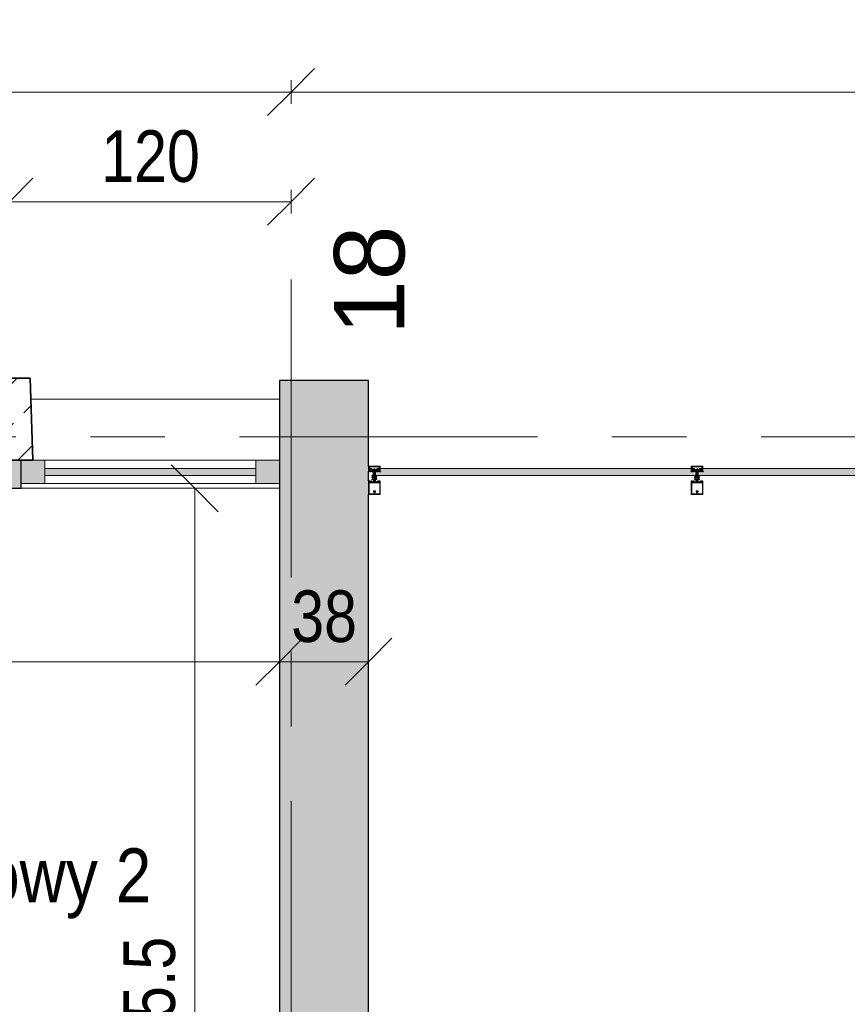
# Model space of a CAD drawing. Header units: centimetres. Extents: x -1737 to 22393, y -8842 to 3760.
# Tile 38 of 44: x 459 to 811, y 3291 to 3711. Entities that reach past the tile are written whole.
import ezdxf

# ---------------------------------------------------------------- set-up
doc = ezdxf.new("R2010")
doc.units = ezdxf.units.CM
doc.linetypes.add('Oś', pattern=[222.25, 127, -31.75, 31.75, -31.75])
for name, color, linetype, lineweight in [('A-ANNO-DIMS', 211, 'Continuous', 13), ('A-ANNO-DIMS-100', 211, 'Continuous', 13), ('A-AREA-IDEN', 2, 'Continuous', 13), ('A-DETL-GENF', 92, 'Continuous', 9), ('A-GLAZ-CURT', 52, 'Continuous', 9), ('A-GLAZ-CWMG', 51, 'Continuous', 9), ('A-WALL', 113, 'Continuous', 13), ('S-COLS', 52, 'Continuous', 9), ('S-GRID', 1, 'Continuous', 13), ('S-GRID-IDEN', 1, 'Continuous', 13)]:
    doc.layers.add(name, color=color, linetype=linetype, lineweight=lineweight)
doc.styles.add('Arial Narrow_1', font='ARIALN.TTF', dxfattribs={"height": 22})
doc.styles.add('Arial_1', font='arial.ttf', dxfattribs={"height": 30})
doc.styles.add('Arial_3', font='arial.ttf', dxfattribs={"width": 0.85, "height": 23})
doc.dimstyles.new('Diagonal_1_100__0_1_', dxfattribs={"dimscale": 30.48, "dimtxt": 22.515481, "dimasz": 0.656168, "dimexe": 0.164042, "dimexo": 0.0625, "dimgap": 0.065617, "dimtad": 1, "dimdec": 1, "dimrnd": 0.1, "dimdsep": 46, "dimtxsty": 'Arial Narrow_1', "dimblk1": 'OBLIQUE', "dimblk2": 'OBLIQUE', "dimsah": 1, "dimcen": 0.09, "dimazin": 0, "dimtfac": 1, "dimtdec": 4, "dimtix": 1, "dimtmove": 0, "dimatfit": 3, "dimfxl": 0.164042, "dimfxlon": 1, "dimtvp": 1, "dimtolj": 1, "dimtzin": 0, "dimarcsym": 2})

# ---------------------------------------------------------------- blocks, each defined once
blk = doc.blocks.new('M_Concrete-trapeze-Column - 175_200 x 350mm-V43-3_piętro I __3_90 m_ - stan istniejący')
at = {"layer": 'S-COLS'}
h = blk.add_hatch(dxfattribs=at)
h.set_pattern_fill('FP_45', color=256, style=0, pattern_type=2)
h.set_pattern_definition([(225, (454.377, 3540.826), (17.67767, -17.67767), []), (225, (436.7, 3540.826), (17.67767, -17.67767), [12.5, -6.25])])
h.paths.add_polyline_path([(-10, 17.5), (-8.75, -17.5), (8.75, -17.5), (10, 17.5)], flags=0)
at = {"layer": 'S-COLS', "lineweight": 35}
for p, q in [((-10, 17.5), (10, 17.5)), ((-8.75, -17.5), (-10, 17.5)), ((10, 17.5), (8.75, -17.5)), ((8.75, -17.5), (-8.75, -17.5))]:
    blk.add_line(p, q, dxfattribs=at)
blk = doc.blocks.new('System Panel - Glazed-2597837-3_piętro I __3_90 m_ - stan istniejący')
at = {"layer": 'A-GLAZ-CURT'}
blk.add_hatch(color=253, dxfattribs=at).paths.add_polyline_path([(67.65, -1.5), (67.65, 0), (66.25, 0), (66.25, 1.5), (-66.25, 1.5), (-66.25, 0), (-67.65, 0), (-67.65, -1.5), (66.25, -1.5)], flags=0)
for p, q in [((66.25, 1.5), (-66.25, 1.5)), ((-67.65, -1.5), (67.65, -1.5))]:
    blk.add_line(p, q, dxfattribs=at)
blk = doc.blocks.new('System Panel - Glazed-2597838-3_piętro I __3_90 m_ - stan istniejący')
at = {"layer": 'A-GLAZ-CURT'}
blk.add_hatch(color=253, dxfattribs=at).paths.add_polyline_path([(68.9, -1.5), (68.9, 0), (67.5, 0), (67.5, 1.5), (-67.5, 1.5), (-67.5, 0), (-68.9, 0), (-68.9, -1.5), (67.5, -1.5)], flags=0)
for p, q in [((67.5, 1.5), (-67.5, 1.5)), ((-68.9, -1.5), (68.9, -1.5))]:
    blk.add_line(p, q, dxfattribs=at)
blk = doc.blocks.new('Rectangular Mullion - SI_CovCap-20mm_Tran-55mm-2281819-3_piętro I __3_90 m_ - stan istniejący')
at = {"layer": 'A-DETL-GENF'}
for p, q in [((-2.5, 9.45), (-2.5, 7.8)), ((-2.5, 9.39), (-2.5, 4.79)), ((2.37, 9.6), (-2.35, 9.6)), ((-2.29, 9.39), (-2.29, 4.79)), ((-0.12, 8.61), (-0.12, 8.55)), ((-0.1, 8.88), (-0.1, 9.34)), ((0.1, 9.34), (0.1, 8.88)), ((0.12, 8.55), (0.12, 8.61)), ((2.29, 9.39), (2.29, 4.79)), ((2.5, 7.8), (2.5, 9.45)), ((2.5, 9.39), (2.5, 4.79)), ((-2.26, 4.33), (-2.14, 4.43)), ((-2.22, 4.26), (-2.26, 4.28)), ((-2.04, 4.28), (-1.72, 4.28)), ((-2.02, 4.42), (-2.01, 4.41)), ((-1.98, 4.39), (-1.78, 4.39)), ((-1.74, 4.41), (-1.74, 4.42)), ((-1.67, 4.24), (-1.67, 4.13)), ((-1.62, 4.43), (-1.5, 4.33)), ((-1.5, 4.28), (-1.54, 4.26)), ((-0.5, 4.28), (-0.5, 3.15)), ((-0.12, 8.25), (-0.12, 8.13)), ((-0.08, 4.27), (-0.05, 4.28)), ((0, -1.48), (0, 4.68)), ((0.07, 4.27), (0.05, 4.28)), ((0.12, 8.13), (0.12, 8.25)), ((0.5, 3.15), (0.5, 4.28)), ((1.62, 4.43), (1.5, 4.33)), ((1.5, 4.28), (1.54, 4.26)), ((1.67, 4.24), (1.67, 4.13)), ((2.04, 4.28), (1.72, 4.28)), ((1.74, 4.41), (1.74, 4.42)), ((1.98, 4.39), (1.78, 4.39)), ((2.02, 4.42), (2.01, 4.41)), ((2.26, 4.33), (2.14, 4.43)), ((2.22, 4.26), (2.26, 4.28)), ((-2.35, 3.92), (-2.48, 3.92)), ((-2.37, 3.8), (-2.47, 3.8)), ((-2.09, 4.03), (-2.31, 3.93)), ((-1.9, 3.92), (-2.05, 3.86)), ((-1.72, 4.08), (-1.94, 4.08)), ((-1.8, 3.81), (-1.84, 3.9)), ((-1.7, 3.9), (-1.74, 3.81)), ((-1.58, 3.81), (-1.62, 3.9)), ((-1.48, 3.9), (-1.52, 3.82)), ((-1.35, 3.81), (-1.4, 3.9)), ((-0.78, 2.94), (-1.04, 3.09)), ((-0.78, 2.21), (-1.04, 2.36)), ((-0.76, 1.47), (-1.04, 1.63)), ((-0.91, 3.3), (-0.53, 3.08)), ((-0.91, 2.57), (-0.83, 2.52)), ((-0.91, 1.85), (-0.83, 1.8)), ((-0.75, 2.57), (-0.75, 2.89)), ((-0.75, 1.84), (-0.75, 2.16)), ((-0.55, 1.47), (-0.74, 1.47)), ((-0.5, 3.04), (-0.5, 1.52)), ((-0.45, 3.1), (-0.35, 3.1)), ((-0.3, 0.5), (-0.3, 0.28)), ((-0.21, 3.93), (-0.19, 3.94)), ((-0.19, 3.89), (-0.21, 3.91)), ((-0.18, 3.96), (-0.18, 4.1)), ((0.17, 3.96), (0.17, 4.1)), ((0.21, 3.93), (0.18, 3.94)), ((0.18, 3.89), (0.21, 3.91)), ((0.3, 0.5), (0.3, 0.28)), ((0.37, 3.1), (0.45, 3.1)), ((0.5, 3.04), (0.5, 1.52)), ((0.91, 3.3), (0.52, 3.08)), ((0.55, 1.47), (0.74, 1.47)), ((0.75, 2.57), (0.75, 2.89)), ((0.75, 1.84), (0.75, 2.16)), ((0.76, 1.47), (1.04, 1.63)), ((0.77, 2.94), (1.04, 3.09)), ((0.77, 2.21), (1.04, 2.36)), ((0.91, 2.57), (0.82, 2.52)), ((0.91, 1.85), (0.82, 1.8)), ((1.35, 3.81), (1.4, 3.9)), ((1.48, 3.9), (1.52, 3.82)), ((1.58, 3.81), (1.62, 3.9)), ((1.7, 3.9), (1.74, 3.81)), ((1.72, 4.08), (1.94, 4.08)), ((1.8, 3.81), (1.84, 3.9)), ((1.9, 3.92), (2.05, 3.86)), ((2.09, 4.03), (2.31, 3.93)), ((2.35, 3.92), (2.48, 3.92)), ((2.37, 3.8), (2.47, 3.8)), ((-2.6, 0), (-2.69, 0)), ((2.35, -2.5), (-2.35, -2.5)), ((-2.34, -1.03), (-2.15, -1.46)), ((-2.32, -1.59), (-2.04, -1.59)), ((-2.18, -0.02), (-2.26, -0.17)), ((2.13, -2.19), (-2.14, -2.19)), ((-2.06, -1.25), (-2.13, -1.09)), ((-2.13, -2.34), (2.12, -2.34)), ((-2.07, -0.1), (-2.12, -0.02)), ((-2.1, -1.49), (-1.14, -1.49)), ((-1.88, -0.42), (-2.01, -0.42)), ((-2.01, -0.48), (-1.95, -0.48)), ((-1.96, -0.02), (-2, -0.1)), ((-1.98, -0.31), (-1.95, -0.36)), ((-1.98, -0.75), (-1.9, -0.85)), ((-1.34, -1.31), (-1.96, -1.31)), ((-1.85, -0.1), (-1.9, -0.02)), ((-1.84, -0.69), (-1.84, -0.57)), ((-1.83, -0.38), (-1.83, -0.36)), ((-1.74, -0.02), (-1.79, -0.1)), ((-1.79, -0.34), (-1.77, -0.35)), ((-1.79, -0.52), (-1.76, -0.52)), ((-1.67, -0.74), (-1.79, -0.74)), ((-1.74, -0.54), (-1.64, -0.7)), ((-1.72, -0.33), (-1.72, -0.32)), ((-1.72, -0.8), (-1.48, -0.8)), ((-1.63, -0.1), (-1.68, -0.02)), ((-1.67, -0.31), (-1.65, -0.32)), ((-1.6, -0.32), (-1.6, -0.3)), ((-1.52, -0.02), (-1.57, -0.1)), ((-1.56, -0.7), (-1.46, -0.54)), ((-1.55, -0.31), (-1.54, -0.32)), ((-1.41, -0.74), (-1.53, -0.74)), ((-1.49, -0.33), (-1.48, -0.32)), ((-1.41, -0.1), (-1.46, -0.02)), ((-1.44, -0.52), (-1.41, -0.52)), ((-1.43, -0.34), (-1.42, -0.36)), ((-1.38, -0.37), (-1.37, -0.37)), ((-1.36, -0.57), (-1.36, -0.69)), ((-1.3, -0.02), (-1.35, -0.1)), ((-1.3, -0.85), (-1.22, -0.75)), ((-1.25, -0.48), (-1.18, -0.48)), ((-1.2, -0.1), (-1.24, -0.02)), ((-1.07, -0.02), (-1.12, -0.1)), ((-1.09, -1.45), (-0.98, -0.84)), ((-0.95, -0.82), (-0.03, -0.82)), ((0.41, -1.04), (-0.41, -1.04)), ((-0.22, -1.18), (0.23, -1.18)), ((0.02, -0.82), (0.95, -0.82)), ((0.98, -0.84), (1.09, -1.45)), ((1.07, -0.02), (1.12, -0.1)), ((1.14, -1.49), (2.1, -1.49)), ((1.25, -0.48), (1.18, -0.48)), ((1.2, -0.1), (1.24, -0.02)), ((1.3, -0.85), (1.22, -0.75)), ((1.3, -0.02), (1.35, -0.1)), ((1.96, -1.31), (1.34, -1.31)), ((1.36, -0.57), (1.36, -0.69)), ((1.38, -0.37), (1.37, -0.37)), ((1.41, -0.1), (1.46, -0.02)), ((1.44, -0.52), (1.41, -0.52)), ((1.41, -0.74), (1.53, -0.74)), ((1.43, -0.34), (1.42, -0.36)), ((1.56, -0.7), (1.46, -0.54)), ((1.49, -0.33), (1.48, -0.32)), ((1.72, -0.8), (1.48, -0.8)), ((1.52, -0.02), (1.57, -0.1)), ((1.55, -0.31), (1.54, -0.32)), ((1.6, -0.32), (1.6, -0.3)), ((1.63, -0.1), (1.68, -0.02)), ((1.74, -0.54), (1.64, -0.7)), ((1.67, -0.31), (1.65, -0.32)), ((1.67, -0.74), (1.79, -0.74)), ((1.72, -0.33), (1.72, -0.32)), ((1.74, -0.02), (1.79, -0.1)), ((1.79, -0.52), (1.76, -0.52)), ((1.79, -0.34), (1.77, -0.35)), ((1.83, -0.38), (1.83, -0.36)), ((1.84, -0.69), (1.84, -0.57)), ((1.85, -0.1), (1.9, -0.02)), ((1.88, -0.42), (2.01, -0.42)), ((1.98, -0.75), (1.9, -0.85)), ((1.98, -0.31), (1.95, -0.36)), ((2.01, -0.48), (1.95, -0.48)), ((1.96, -0.02), (2, -0.1)), ((2.04, -1.59), (2.32, -1.59)), ((2.13, -1.09), (2.06, -1.25)), ((2.07, -0.1), (2.12, -0.02)), ((2.15, -1.46), (2.34, -1.03)), ((2.18, -0.02), (2.26, -0.17)), ((2.6, 0), (2.69, 0))]:
    blk.add_line(p, q, dxfattribs=at)
at = {"layer": 'A-DETL-GENF', "flags": 128}
for points in [[(-0.15, 9.39), (-2.29, 9.39), (-2.29, 7.8)], [(2.29, 7.8), (2.29, 9.39), (0.15, 9.39)], [(-2.5, 4.9), (-2.5, 4.1), (-2.31, 4.1), (-2.23, 4.18), (-2.23, 4.24), (-2.35, 4.24), (-2.35, 4.47), (-1.91, 4.47)], [(-2.29, 4.9), (-2.29, 4.7), (2.29, 4.7), (2.29, 4.9)], [(-1.86, 4.47), (-1.41, 4.47), (-1.41, 4.24), (-1.53, 4.24), (-1.53, 4.18), (-1.45, 4.1), (-1.09, 4.1), (-1.09, 4.22), (-1.21, 4.22), (-1.21, 4.43), (-0.65, 4.43)], [(-0.26, 0.58), (0, 0.8), (0, 1.1), (-0.2, 1.1), (-0.2, 1.3), (-0.1, 1.3), (-0.1, 1.46), (-0.2, 1.46), (-0.2, 1.66), (0, 1.66), (0, 1.83), (-0.2, 1.83), (-0.2, 2.03), (-0.1, 2.03), (-0.1, 2.2), (-0.2, 2.2), (-0.2, 2.4), (0, 2.4), (0, 4.3), (0, 2.4), (0.2, 2.4), (0.2, 2.2), (0.1, 2.2), (0.1, 2.03), (0.2, 2.03), (0.2, 1.83), (0, 1.83), (0, 1.66), (0.2, 1.66), (0.2, 1.46), (0.1, 1.46), (0.1, 1.3), (0.2, 1.3), (0.2, 1.1), (0, 1.1), (0, 0.8), (0.26, 0.58)], [(-0.25, 3.2), (-0.25, 3.29), (-0.2, 3.32), (-0.2, 3.44), (-0.25, 3.47), (-0.2, 3.5), (-0.2, 3.62), (-0.25, 3.65), (-0.2, 3.68), (-0.2, 3.8), (-0.25, 3.83), (-0.2, 3.86), (-0.2, 3.98), (-0.25, 4.01), (-0.2, 4.04), (-0.2, 4.16), (-0.25, 4.19), (-0.2, 4.22), (-0.2, 4.25), (-0.09, 4.45)], [(0.09, 4.45), (0.2, 4.25), (0.2, 4.13), (0.25, 4.1), (0.2, 4.07), (0.2, 3.95), (0.25, 3.92), (0.2, 3.89), (0.2, 3.77), (0.25, 3.74), (0.2, 3.71), (0.2, 3.59), (0.25, 3.56), (0.2, 3.53), (0.2, 3.41), (0.25, 3.38), (0.2, 3.35), (0.2, 3.23), (0.25, 3.2)], [(0.65, 4.43), (1.21, 4.43), (1.21, 4.22), (1.09, 4.22), (1.09, 4.1), (1.45, 4.1), (1.53, 4.18), (1.53, 4.24), (1.41, 4.24), (1.41, 4.47), (1.85, 4.47)], [(1.9, 4.47), (2.35, 4.47), (2.35, 4.24), (2.23, 4.24), (2.23, 4.18), (2.31, 4.1), (2.5, 4.1), (2.5, 4.9)], [(-2.5, 3.94), (-2.5, 4.08), (-2.3, 4.08), (-2.25, 4.07)], [(-1.51, 4.07), (-1.46, 4.08), (-1.26, 4.08), (-1.26, 3.89), (-1.3, 3.81)], [(-0.2, 0.11), (-0.2, 0), (-0.5, 0), (-0.5, 3.07), (-0.18, 3.07), (-0.18, 3.88)], [(0.2, 0.11), (0.2, 0), (0.5, 0), (0.5, 3.07), (0.17, 3.07), (0.17, 3.88)], [(1.51, 4.07), (1.46, 4.08), (1.26, 4.08), (1.26, 3.89), (1.3, 3.81)], [(2.5, 3.94), (2.5, 4.08), (2.3, 4.08), (2.25, 4.07)], [(-2.5, -2.35), (-2.5, -0.5), (-2.39, -0.5), (-2.27, -0.86)], [(-2.48, -0.21), (-2.48, -0.48), (-2.07, -0.48)], [(-2.34, -1), (-2.34, -1.11), (-2.37, -1.22), (-2.37, -1.54)], [(-1.99, -1.64), (-1.99, -1.99), (-2.12, -1.99), (-2.12, -1.72), (-2.37, -1.72), (-2.37, -2.35), (2.37, -2.35), (2.37, -1.72), (2.12, -1.72), (2.12, -1.99), (1.99, -1.99), (1.99, -1.64)], [(-2.06, -0.93), (-2.14, -0.64), (-1.95, -0.64), (-1.95, -0.58), (-2.03, -0.5), (-2.35, -0.5), (-2.25, -0.87)], [(-2.18, -2.14), (-2.18, -1.78), (-2.32, -1.78), (-2.32, -2.14)], [(-1.92, -0.67), (-1.92, -0.68), (-1.97, -0.71)], [(-1.2, -0.42), (-1.32, -0.42), (-1.32, -0.39), (-1.19, -0.41)], [(-1.23, -0.71), (-1.28, -0.68), (-1.28, -0.67)], [(1.24, -1.23), (1.14, -0.64), (1.25, -0.64), (1.25, -0.58), (1.17, -0.5), (-1.17, -0.5), (-1.25, -0.58), (-1.25, -0.64), (-1.14, -0.64), (-1.24, -1.23)], [(-1.12, -0.48), (-0.98, -0.48), (-0.98, -0.09), (-1.02, -0.02)], [(0.52, -0.97), (0.54, -0.82), (-0.54, -0.82), (-0.52, -0.97)], [(1.12, -0.48), (0.98, -0.48), (0.98, -0.09), (1.02, -0.02)], [(1.2, -0.42), (1.32, -0.42), (1.32, -0.39), (1.19, -0.41)], [(1.23, -0.71), (1.28, -0.68), (1.28, -0.67)], [(1.92, -0.67), (1.92, -0.68), (1.97, -0.71)], [(2.25, -0.87), (2.35, -0.5), (2.03, -0.5), (1.95, -0.58), (1.95, -0.64), (2.14, -0.64), (2.06, -0.93)], [(2.48, -0.21), (2.48, -0.48), (2.07, -0.48)], [(2.33, -2.14), (2.33, -1.78), (2.19, -1.78), (2.19, -2.14)], [(2.27, -0.86), (2.39, -0.5), (2.5, -0.5), (2.5, -2.35)], [(2.37, -1.54), (2.37, -1.22), (2.34, -1.11), (2.34, -1)]]:
    blk.add_lwpolyline(points, dxfattribs=at)
for points in [[(0.97, 0), (-0.97, 0), (-0.97, -0.04), (0.97, -0.04)], [(0.97, -0.04), (-0.97, -0.04), (-0.97, -0.49), (0.97, -0.49)]]:
    blk.add_lwpolyline(points, close=True, dxfattribs=at)
at = {"layer": 'A-DETL-GENF'}
for centre, radius, start, end in [((-2.35, 9.45), 0.15, 90.0003, 179.9997), ((0, 8.4), 0.45, 107.4982, 231.0552), ((0, 8.4), 0.21, 143.7768, 216.2232), ((-0.15, 8.55), 0.03, 229.6807, 0), ((-0.15, 9.34), 0.05, 0.0077, 89.9923), ((-0.15, 8.88), 0.05, 287.4982, 0), ((0, 8.4), 0.24, 60, 120), ((0.15, 9.34), 0.05, 89.9791, 180.0209), ((0.15, 8.88), 0.05, 180, 252.583), ((0.15, 8.55), 0.03, 180, 310.3193), ((0, 8.4), 0.45, 308.9448, 72.583), ((0, 8.4), 0.21, 323.7768, 36.2232), ((2.35, 9.45), 0.15, 0.1055, 83.878), ((-2.24, 4.3), 0.03, 128.5798, 239.9915), ((-2.23, 4.24), 0.02, 346.6587, 60.0171), ((-1.94, 4.17), 0.277, 166.6587, 194.3746), ((-2.08, 4.37), 0.08, 38.8475, 129.685), ((-2.04, 4.23), 0.0496, 92.7559, 159.6878), ((-1.94, 4.23), 0.148, 172.4164, 270.2404), ((-1.98, 4.44), 0.05, 218.8475, 270), ((-1.88, 4.46), 0.0255, 12.35, 167.65), ((-1.78, 4.44), 0.05, 270, 321.1528), ((-1.67, 4.37), 0.08, 50.315, 141.1528), ((-1.72, 4.23), 0.0499, 9.2263, 86.9893), ((-1.53, 4.24), 0.02, 119.9847, 193.341), ((-1.82, 4.17), 0.277, 345.6254, 13.341), ((-1.52, 4.3), 0.03, 300.0085, 51.4202), ((-0.65, 4.28), 0.15, 359.9706, 90.0294), ((-0.22, 8.13), 0.1, 231.0552, 0), ((0.02, 4.1), 0.2, 120, 180), ((-0.15, 8.25), 0.03, 0, 130.3193), ((0, 4.4), 0.1, 28.7984, 151.2016), ((0, 4.2), 0.1, 90, 120), ((0, 4.2), 0.1, 60, 90), ((-0.03, 4.1), 0.2, 360, 60), ((0.15, 8.25), 0.03, 49.6807, 180), ((0.22, 8.13), 0.1, 180, 308.9448), ((0.65, 4.28), 0.15, 89.9706, 180.0294), ((1.52, 4.3), 0.03, 128.5798, 239.9915), ((1.53, 4.24), 0.02, 346.659, 60.0153), ((1.82, 4.17), 0.277, 166.659, 194.3746), ((1.67, 4.37), 0.08, 38.8472, 129.685), ((1.72, 4.23), 0.0499, 93.0107, 170.7737), ((1.78, 4.44), 0.05, 218.8472, 270), ((1.88, 4.46), 0.0255, 12.35, 167.65), ((1.94, 4.23), 0.148, 269.7596, 7.5836), ((1.98, 4.44), 0.05, 270, 321.1525), ((2.08, 4.37), 0.08, 50.315, 141.1525), ((2.04, 4.23), 0.0496, 20.3122, 87.2441), ((2.23, 4.24), 0.02, 119.9829, 193.3413), ((1.94, 4.17), 0.277, 345.6254, 13.3413), ((2.24, 4.3), 0.03, 300.0085, 51.4202), ((-2.48, 3.94), 0.02, 180.0007, 269.9993), ((-2.43, 3.83), 0.059, 88.5974, 194.6036), ((-2.47, 3.82), 0.02, 194.6036, 270), ((-2.43, 4.82), 0.933, 269.587, 293.0035), ((-2.4, 4.8), 0.997, 271.4989, 290.69), ((-2.35, 4.02), 0.1, 270.0001, 294), ((-2.24, 4.1), 0.03, 255.4027, 14.3746), ((-2.07, 3.99), 0.0337, 293.0035, 114), ((-1.89, 3.87), 0.05, 30.069, 110.536), ((-1.77, 3.83), 0.03, 210.0871, 329.9129), ((-1.72, 4.13), 0.0502, 273.3323, 359.7322), ((-1.66, 3.88), 0.0402, 27.7922, 152.3701), ((-1.55, 3.83), 0.0299, 210.122, 335.064), ((-1.52, 4.1), 0.03, 165.6254, 284.5942), ((-1.44, 3.88), 0.0414, 28.176, 151.824), ((-1.33, 3.83), 0.0301, 210.1258, 329.8742), ((-0.98, 3.2), 0.125, 60, 240), ((-0.98, 2.47), 0.125, 60, 240), ((-0.98, 1.74), 0.125, 60, 240), ((-0.8, 2.57), 0.05, 240, 360), ((-0.8, 1.84), 0.05, 240, 360), ((-0.8, 2.89), 0.05, 360, 60), ((-0.8, 2.16), 0.05, 360, 60), ((-0.74, 1.52), 0.05, 240, 270), ((-0.55, 1.52), 0.05, 270, 360), ((-0.55, 3.04), 0.05, 360, 60), ((-0.45, 3.15), 0.05, 179.9899, 270.0101), ((-0.35, 3.2), 0.0999, 269.9704, 0.0296), ((-0.2, 0.5), 0.1, 130, 180), ((-0.2, 0.28), 0.1, 180, 240), ((-0.3, 0.11), 0.1, 360, 60), ((-0.21, 3.92), 0.01, 120.0303, 239.9802), ((-0.2, 3.96), 0.02, 300.0303, 360), ((-0.2, 3.88), 0.02, 360, 59.9802), ((0.19, 3.96), 0.02, 180, 239.9697), ((0.19, 3.88), 0.02, 120.0198, 180), ((0.3, 0.11), 0.1, 120, 180), ((0.2, 3.92), 0.01, 300.0198, 59.9697), ((0.37, 3.23), 0.126, 191.5693, 265.5931), ((0.2, 0.28), 0.1, 300, 360), ((0.2, 0.5), 0.1, 0, 50), ((0.45, 3.15), 0.05, 270.9313, 359.9852), ((0.55, 3.04), 0.05, 120, 180), ((0.55, 1.52), 0.05, 180, 270), ((0.74, 1.52), 0.05, 270, 300), ((0.8, 2.89), 0.05, 120, 180), ((0.8, 2.57), 0.05, 180, 300), ((0.8, 2.16), 0.05, 120, 180), ((0.8, 1.84), 0.05, 180, 300), ((0.97, 3.2), 0.125, 300, 120), ((0.97, 2.47), 0.125, 300, 120), ((0.97, 1.74), 0.125, 300, 120), ((1.33, 3.83), 0.0301, 210.1258, 329.8742), ((1.44, 3.88), 0.0414, 28.176, 151.824), ((1.52, 4.1), 0.03, 255.4058, 14.3746), ((1.55, 3.83), 0.0299, 204.936, 329.878), ((1.66, 3.88), 0.0402, 27.6299, 152.2078), ((1.72, 4.13), 0.0502, 180.2678, 266.6677), ((1.77, 3.83), 0.03, 210.0871, 329.9129), ((1.89, 3.87), 0.05, 69.464, 149.931), ((2.07, 3.99), 0.0337, 66, 246.9965), ((2.4, 4.8), 0.997, 249.31, 268.5011), ((2.43, 4.82), 0.933, 246.9965, 270.413), ((2.24, 4.1), 0.03, 165.6254, 284.5973), ((2.35, 4.02), 0.1, 246, 269.9999), ((2.43, 3.83), 0.059, 345.3964, 91.4026), ((2.47, 3.82), 0.02, 270, 345.3964), ((2.48, 3.94), 0.02, 270.0007, 359.9993), ((-2.69, -0.03), 0.03, 89.9022, 261.6433), ((-2.73, -0.34), 0.286, 27.5921, 81.6433), ((-2.6, -0.2), 0.2, 80.4545, 89.9022), ((-2.61, -0.29), 0.291, 25.3637, 80.4545), ((-2.35, -2.35), 0.15, 179.9938, 270.0062), ((-2.32, -1.54), 0.0512, 180.5709, 268.6482), ((-2.31, -0.14), 0.05, 205.3637, 330.1649), ((-2.29, -1.01), 0.06, 98.4417, 205), ((-2.27, -1), 0.07, 120.0064, 180), ((-2.13, -2.14), 0.2, 179.9718, 270.0352), ((-2.34, -0.88), 0.07, 300.0064, 18), ((-2.31, -0.89), 0.06, 278.4417, 15), ((-2.15, -0.03), 0.03, 30.7154, 150.1649), ((-2.14, -2.14), 0.0499, 179.8796, 270.0225), ((-2.1, -1.44), 0.05, 205, 270), ((-2.08, -1.06), 0.06, 108.8192, 205), ((-2.12, -0.95), 0.06, 288.8192, 15), ((-2.04, -0.08), 0.0417, 215.132, 324.868), ((-2.01, -0.35), 0.065, 90, 270), ((-2.04, -0.48), 0.03, 0, 180), ((-1.96, -1.21), 0.1, 205, 270), ((-2.04, -1.64), 0.05, 0, 90.0001), ((-2.01, -0.33), 0.04, 29.9937, 90), ((-1.95, -0.73), 0.03, 120.0049, 219.9897), ((-1.93, -0.03), 0.03, 30.5887, 149.5346), ((-1.86, -0.31), 0.1, 210.0023, 269.1728), ((-1.95, -0.51), 0.03, 0.0185, 89.0948), ((-1.62, -0.59), 0.314, 165.4979, 194.5021), ((-1.84, -0.8), 0.08, 219.9967, 337.3844), ((-1.88, -0.37), 0.05, 270, 305.0779), ((-1.86, -0.37), 0.0339, 269.1783, 356.9975), ((-1.82, -0.08), 0.0415, 215.012, 324.988), ((-1.6, -0.77), 0.44, 54.1588, 125.0779), ((-1.79, -0.57), 0.05, 89.9897, 180.0103), ((-1.79, -0.69), 0.05, 179.9899, 270.0101), ((-1.8, -0.36), 0.0272, 60.011, 176.9853), ((-1.75, -0.32), 0.0316, 240.007, 341.9967), ((-1.76, -0.55), 0.03, 29.9936, 90.0121), ((-1.72, -0.85), 0.05, 90.0003, 157.3776), ((-1.71, -0.03), 0.03, 30.1448, 149.5346), ((-1.69, -0.33), 0.03, 45.0005, 162.0009), ((-1.67, -0.71), 0.03, 269.9936, 30.0024), ((-1.63, -0.3), 0.0316, 224.991, 327.0104), ((-1.6, -0.08), 0.043, 217.8436, 323.8234), ((-1.57, -0.32), 0.03, 30.0003, 146.9985), ((-1.53, -0.71), 0.03, 150.0027, 270.0013), ((-1.51, -0.31), 0.0316, 210.0026, 311.9974), ((-1.49, -0.03), 0.03, 30.3449, 149.5346), ((-1.46, -0.34), 0.03, 14.9955, 132.0028), ((-1.48, -0.85), 0.05, 22.6209, 90.0012), ((-1.44, -0.55), 0.03, 89.9893, 150.005), ((-1.36, -0.8), 0.08, 202.6228, 319.9969), ((-1.39, -0.35), 0.03, 195.0015, 296.9968), ((-1.38, -0.08), 0.0419, 215.4665, 324.6999), ((-1.41, -0.57), 0.05, 0.009, 89.991), ((-1.41, -0.69), 0.05, 270.0092, 359.9908), ((-1.35, -0.39), 0.03, 0.0112, 116.991), ((-1.32, -0.39), 0.03, 234.1588, 270), ((-1.34, -1.21), 0.1, 270, 350), ((-1.27, -0.03), 0.03, 30.3446, 149.7685), ((-1.25, -0.51), 0.03, 90, 193.1975), ((-1.58, -0.59), 0.314, 345.517, 13.1975), ((-1.24, -0.73), 0.03, 319.9887, 60.0017), ((-1.16, -0.08), 0.0416, 206.9541, 331.568), ((-1.2, -0.45), 0.033, 305.0901, 90), ((-1.19, -0.46), 0.05, 7.1737, 90.0088), ((-1.12, -0.45), 0.03, 187.1885, 269.997), ((-1.14, -1.44), 0.05, 270, 350), ((-1.05, -0.03), 0.03, 29.7965, 150.132), ((-0.95, -0.85), 0.03, 90, 170), ((-0.31, -0.92), 0.22, 193.9707, 242.728), ((0, -0.29), 0.921, 243.7078, 255.8284), ((0, -0.82), 0.0256, 12.6804, 167.3196), ((0, -0.29), 0.92, 284.1683, 296.293), ((0.31, -0.92), 0.22, 297.2746, 346.0268), ((0.95, -0.85), 0.03, 10, 90), ((1.05, -0.03), 0.03, 29.868, 150.2035), ((1.14, -1.44), 0.05, 190, 270), ((1.16, -0.08), 0.0416, 208.432, 333.0459), ((1.12, -0.45), 0.03, 270.003, 352.8115), ((1.19, -0.46), 0.05, 89.9912, 172.8263), ((1.2, -0.45), 0.033, 90, 234.9099), ((1.24, -0.73), 0.03, 119.9983, 220.0113), ((1.27, -0.03), 0.03, 30.2315, 149.6554), ((1.34, -1.21), 0.1, 190, 270), ((1.25, -0.51), 0.03, 346.8025, 90), ((1.58, -0.59), 0.314, 166.8025, 194.483), ((1.36, -0.8), 0.08, 220.0031, 337.3772), ((1.35, -0.39), 0.03, 63.009, 179.9888), ((1.32, -0.39), 0.03, 270, 305.8412), ((1.6, -0.77), 0.44, 54.9221, 125.8412), ((1.38, -0.08), 0.0419, 215.3001, 324.5335), ((1.41, -0.57), 0.05, 90.009, 179.991), ((1.41, -0.69), 0.05, 180.0092, 269.9908), ((1.39, -0.35), 0.03, 243.0032, 344.9985), ((1.46, -0.34), 0.03, 47.9972, 165.0045), ((1.44, -0.55), 0.03, 29.995, 90.0107), ((1.48, -0.85), 0.05, 89.9988, 157.3791), ((1.49, -0.03), 0.03, 30.4654, 149.6551), ((1.51, -0.31), 0.0316, 228.0026, 329.9974), ((1.53, -0.71), 0.03, 269.9987, 29.9973), ((1.57, -0.32), 0.03, 33.0015, 149.9997), ((1.6, -0.08), 0.043, 216.1766, 322.1564), ((1.63, -0.3), 0.0316, 212.9896, 315.009), ((1.67, -0.71), 0.03, 149.9976, 270.0064), ((1.69, -0.33), 0.03, 17.9991, 134.9995), ((1.71, -0.03), 0.03, 30.4654, 149.8552), ((1.75, -0.32), 0.0316, 198.0033, 299.993), ((1.72, -0.85), 0.05, 22.6224, 89.9997), ((1.76, -0.55), 0.03, 89.9879, 150.0064), ((1.84, -0.8), 0.08, 202.6156, 320.0033), ((1.82, -0.08), 0.0415, 215.012, 324.988), ((1.8, -0.36), 0.0272, 3.0147, 119.989), ((1.79, -0.57), 0.05, 359.9897, 90.0103), ((1.79, -0.69), 0.05, 269.9899, 0.0101), ((1.86, -0.37), 0.0339, 183.0025, 270.8217), ((1.88, -0.37), 0.05, 234.9221, 270), ((1.86, -0.31), 0.1, 270.8272, 329.9977), ((1.93, -0.03), 0.03, 30.4654, 149.4113), ((1.95, -0.51), 0.03, 90.9052, 179.9815), ((1.62, -0.59), 0.314, 345.4979, 14.5021), ((1.96, -1.21), 0.1, 270, 335), ((1.95, -0.73), 0.03, 320.0103, 59.9951), ((2.01, -0.33), 0.04, 90, 150.0063), ((2.04, -1.64), 0.05, 89.9981, 180.0017), ((2.04, -0.08), 0.0417, 215.132, 324.868), ((2.01, -0.35), 0.065, 270, 90), ((2.04, -0.48), 0.03, 0, 180), ((2.12, -0.95), 0.06, 165, 251.1808), ((2.08, -1.06), 0.06, 335, 71.1808), ((2.1, -1.44), 0.05, 270, 335), ((2.15, -0.03), 0.03, 29.8351, 149.2846), ((2.12, -2.14), 0.2, 270.0295, 359.9723), ((2.13, -2.14), 0.0501, 270.0875, 359.9336), ((2.31, -0.89), 0.06, 165, 261.5583), ((2.31, -0.14), 0.05, 209.8351, 334.6363), ((2.34, -0.88), 0.07, 162, 239.9983), ((2.27, -1), 0.07, 0, 59.9983), ((2.29, -1.01), 0.06, 335, 81.5583), ((2.32, -1.54), 0.0498, 269.8262, 0.1735), ((2.61, -0.29), 0.291, 99.5455, 154.6363), ((2.35, -2.35), 0.15, 270.0494, 359.9506), ((2.73, -0.34), 0.286, 98.3567, 152.4079), ((2.6, -0.2), 0.2, 90.0978, 99.5455), ((2.69, -0.03), 0.03, 278.3567, 90.0978)]:
    blk.add_arc(centre, radius, start, end, dxfattribs=at)
blk = doc.blocks.new('System Panel - Glazed-2608819-3_piętro I __3_90 m_ - stan istniejący')
at = {"layer": 'A-GLAZ-CURT'}
blk.add_hatch(color=253, dxfattribs=at).paths.add_polyline_path([(45, -1.5), (45, 1.5), (-45, 1.5), (-45, -1.5)], flags=0)
for p, q in [((45, 1.5), (-45, 1.5)), ((-45, 1.5), (-45, -1.5)), ((45, -1.5), (45, 1.5)), ((-45, -1.5), (45, -1.5))]:
    blk.add_line(p, q, dxfattribs=at)
blk = doc.blocks.new('Rectangular Mullion - 100 x 100mm-2608818-3_piętro I __3_90 m_ - stan istniejący')
at = {"layer": 'A-GLAZ-CWMG'}
for p, q in [((79.38, 3523.33), (-10.62, 3523.33)), ((79.38, 3513.33), (-10.62, 3513.33))]:
    blk.add_line(p, q, dxfattribs=at)
blk = doc.blocks.new('Rectangular Mullion - 100 x 100mm-V46-3_piętro I __3_90 m_ - stan istniejący')
at = {"layer": 'A-GLAZ-CWMG'}
blk.add_hatch(color=253, dxfattribs=at).paths.add_polyline_path([(0, 5), (0, -5), (-10, -5), (-10, 5)], flags=0)
at = {"layer": 'A-GLAZ-CWMG', "lineweight": 13}
for p, q in [((-10, 5), (0, 5)), ((-10, -5), (-10, 5)), ((0, 5), (0, -5)), ((0, -5), (-10, -5))]:
    blk.add_line(p, q, dxfattribs=at)
blk = doc.blocks.new('Rectangular Mullion - 100 x 100mm-2608821-3_piętro I __3_90 m_ - stan istniejący')
at = {"layer": 'A-GLAZ-CWMG'}
blk.add_hatch(color=253, dxfattribs=at).paths.add_polyline_path([(0, 5), (-10, 5), (-10, -5), (0, -5)], flags=0)
at = {"layer": 'A-GLAZ-CWMG', "lineweight": 13}
for p, q in [((0, 5), (-10, 5)), ((-10, 5), (-10, -5)), ((0, -5), (0, 5)), ((-10, -5), (-5, -5))]:
    blk.add_line(p, q, dxfattribs=at)
blk = doc.blocks.new('DIMBLOCK113-3_piętro I __3_90 m_ - stan istniejący')
at = {"layer": 'A-ANNO-DIMS-100'}
for p, q in [((-25.62, 3680.24), (-15.62, 3690.24)), ((574.38, 3680.24), (584.38, 3690.24)), ((-25.62, 3675.24), (-25.62, 3685.24)), ((574.38, 3675.24), (574.38, 3685.24)), ((-25.62, 3680.24), (-35.62, 3670.24)), ((-25.62, 3680.24), (574.38, 3680.24)), ((-25.62, 3680.24), (-25.62, 3675.24)), ((574.38, 3680.24), (564.38, 3670.24)), ((574.38, 3680.24), (574.38, 3675.24))]:
    blk.add_line(p, q, dxfattribs=at)
at = {"layer": 'A-ANNO-DIMS-100', "color": 0, "insert": (253.47, 3710.67), "char_height": 22, "width": 50.1774, "attachment_point": 1, "line_spacing_factor": 0.974696, "style": 'Arial Narrow_1'}
blk.add_mtext('600', dxfattribs=at)
blk = doc.blocks.new('_Oblique')
at = {"color": 0, "linetype": 'ByBlock', "lineweight": -2}
blk.add_line((-0.5, -0.5), (0.5, 0.5), dxfattribs=at)
blk = doc.blocks.new('DIMBLOCK114-3_piętro I __3_90 m_ - stan istniejący')
at = {"layer": 'A-ANNO-DIMS-100'}
for p, q in [((574.38, 3680.24), (584.38, 3690.24)), ((1174.38, 3680.24), (1184.38, 3690.24)), ((574.38, 3675.24), (574.38, 3685.24)), ((1174.38, 3675.24), (1174.38, 3685.24)), ((574.38, 3680.24), (564.38, 3670.24)), ((574.38, 3680.24), (1174.38, 3680.24)), ((574.38, 3680.24), (574.38, 3675.24)), ((1174.38, 3680.24), (1164.38, 3670.24)), ((1174.38, 3680.24), (1174.38, 3675.24))]:
    blk.add_line(p, q, dxfattribs=at)
at = {"layer": 'A-ANNO-DIMS-100', "color": 0, "insert": (853.47, 3710.67), "char_height": 22, "width": 50.1774, "attachment_point": 1, "line_spacing_factor": 0.974696, "style": 'Arial Narrow_1'}
blk.add_mtext('600', dxfattribs=at)
blk = doc.blocks.new('DIMBLOCK120-3_piętro I __3_90 m_ - stan istniejący')
at = {"layer": 'A-ANNO-DIMS-100'}
for p, q in [((533.32, 3511.33), (523.32, 3521.33)), ((528.32, 3511.33), (538.32, 3511.33)), ((533.32, 3511.33), (528.32, 3511.33)), ((533.32, 3065.83), (533.32, 3511.33)), ((533.32, 3511.33), (543.32, 3501.33)), ((533.32, 3065.83), (523.32, 3075.83)), ((528.32, 3065.83), (538.32, 3065.83)), ((533.32, 3065.83), (528.32, 3065.83)), ((533.32, 3065.83), (543.32, 3055.83))]:
    blk.add_line(p, q, dxfattribs=at)
at = {"layer": 'A-ANNO-DIMS-100', "color": 0, "insert": (502.89, 3257.13), "char_height": 22, "width": 75.4805, "attachment_point": 1, "rotation": 90, "line_spacing_factor": 0.974696, "style": 'Arial Narrow_1'}
blk.add_mtext('445.5', dxfattribs=at)
blk = doc.blocks.new('DIMBLOCK126-3_piętro I __3_90 m_ - stan istniejący')
at = {"layer": 'A-ANNO-DIMS-100'}
for p, q in [((454.38, 3633.49), (464.38, 3643.49)), ((574.38, 3633.49), (584.38, 3643.49)), ((454.38, 3628.49), (454.38, 3638.49)), ((574.38, 3628.49), (574.38, 3638.49)), ((454.38, 3633.49), (444.38, 3623.49)), ((574.38, 3633.49), (454.38, 3633.49)), ((454.38, 3633.49), (454.38, 3628.49)), ((574.38, 3633.49), (564.38, 3623.49)), ((574.38, 3633.49), (574.38, 3628.49))]:
    blk.add_line(p, q, dxfattribs=at)
at = {"layer": 'A-ANNO-DIMS-100', "color": 0, "insert": (493.47, 3663.92), "char_height": 22, "width": 50.1774, "attachment_point": 1, "line_spacing_factor": 0.974696, "style": 'Arial Narrow_1'}
blk.add_mtext('120', dxfattribs=at)
blk = doc.blocks.new('DIMBLOCK127-3_piętro I __3_90 m_ - stan istniejący')
at = {"layer": 'A-ANNO-DIMS-100'}
for p, q in [((334.38, 3633.49), (344.38, 3643.49)), ((454.38, 3633.49), (464.38, 3643.49)), ((334.38, 3628.49), (334.38, 3638.49)), ((454.38, 3628.49), (454.38, 3638.49)), ((334.38, 3633.49), (324.38, 3623.49)), ((454.38, 3633.49), (334.38, 3633.49)), ((334.38, 3633.49), (334.38, 3628.49)), ((454.38, 3633.49), (444.38, 3623.49)), ((454.38, 3633.49), (454.38, 3628.49))]:
    blk.add_line(p, q, dxfattribs=at)
at = {"layer": 'A-ANNO-DIMS-100', "color": 0, "insert": (373.47, 3663.92), "char_height": 22, "width": 50.1774, "attachment_point": 1, "line_spacing_factor": 0.974696, "style": 'Arial Narrow_1'}
blk.add_mtext('120', dxfattribs=at)
blk = doc.blocks.new('DIMBLOCK168-3_piętro I __3_90 m_ - stan istniejący')
at = {"layer": 'A-ANNO-DIMS-100'}
for p, q in [((220.38, 3437.38), (230.38, 3447.38)), ((569.38, 3437.38), (579.38, 3447.38)), ((220.38, 3442.38), (220.38, 3432.38)), ((220.38, 3437.38), (220.38, 3442.38)), ((569.38, 3442.38), (569.38, 3432.38)), ((569.38, 3437.38), (569.38, 3442.38)), ((220.38, 3437.38), (210.38, 3427.38)), ((220.38, 3437.38), (569.38, 3437.38)), ((569.38, 3437.38), (559.38, 3427.38))]:
    blk.add_line(p, q, dxfattribs=at)
at = {"layer": 'A-ANNO-DIMS-100', "color": 0, "insert": (373.97, 3467.81), "char_height": 22, "width": 50.1774, "attachment_point": 1, "line_spacing_factor": 0.974696, "style": 'Arial Narrow_1'}
blk.add_mtext('349', dxfattribs=at)
blk = doc.blocks.new('DIMBLOCK169-3_piętro I __3_90 m_ - stan istniejący')
at = {"layer": 'A-ANNO-DIMS-100'}
for p, q in [((569.38, 3437.38), (579.38, 3447.38)), ((607.38, 3437.38), (617.38, 3447.38)), ((569.38, 3442.38), (569.38, 3432.38)), ((569.38, 3437.38), (569.38, 3442.38)), ((607.38, 3442.38), (607.38, 3432.38)), ((607.38, 3437.38), (607.38, 3442.38)), ((569.38, 3437.38), (559.38, 3427.38)), ((569.38, 3437.38), (607.38, 3437.38)), ((607.38, 3437.38), (597.38, 3427.38))]:
    blk.add_line(p, q, dxfattribs=at)
at = {"layer": 'A-ANNO-DIMS-100', "color": 0, "insert": (574.44, 3467.81), "char_height": 22, "width": 33.4516, "attachment_point": 1, "line_spacing_factor": 0.974696, "style": 'Arial Narrow_1'}
blk.add_mtext('38', dxfattribs=at)

msp = doc.modelspace()

# ---------------------------------------------------------------- hatches: boundary and pattern name
at = {"layer": 'A-WALL'}
for points in [[(584.53, 3511.33), (607.38, 3511.33), (607.38, 3557.33), (569.38, 3557.33), (569.38, 3511.33)], [(569.38, 3040.83), (607.38, 3040.83), (607.38, 3511.33), (569.38, 3511.33), (569.38, 3065.83)]]:
    msp.add_hatch(color=9, dxfattribs=at).paths.add_polyline_path(points, flags=0)
h = msp.add_hatch(color=9, dxfattribs=at)
h.paths.add_polyline_path([(-1220.62, 3511.33), (-1220.62, 3523.33), (-1232.62, 3523.33), (-1232.62, 3511.33), (-1221.39, 3511.33)], flags=0)
h.paths.add_polyline_path([(-1110.62, 3511.33), (-1100.62, 3511.33), (-1100.62, 3523.33), (-1110.62, 3523.33)], flags=0)
h.paths.add_polyline_path([(-990.62, 3511.33), (-860.62, 3511.33), (-860.62, 3523.33), (-875.62, 3523.33), (-874.69, 3549.33), (-976.55, 3549.33), (-975.62, 3523.33), (-990.62, 3523.33)], flags=0)
h.paths.add_polyline_path([(-750.62, 3511.33), (-740.62, 3511.33), (-740.62, 3523.33), (-750.62, 3523.33)], flags=0)
h.paths.add_polyline_path([(-630.62, 3511.33), (-620.62, 3511.33), (-620.62, 3523.33), (-630.62, 3523.33)], flags=0)
h.paths.add_polyline_path([(-500.62, 3511.33), (-500.62, 3523.33), (-510.62, 3523.33), (-510.62, 3511.33)], flags=0)
h.paths.add_polyline_path([(-380.62, 3511.33), (-380.62, 3523.33), (-390.62, 3523.33), (-390.62, 3511.33)], flags=0)
h.paths.add_polyline_path([(-270.62, 3511.33), (-260.62, 3511.33), (-260.62, 3523.33), (-270.62, 3523.33)], flags=0)
h.paths.add_polyline_path([(-150.62, 3511.33), (-140.62, 3511.33), (-140.62, 3523.33), (-150.62, 3523.33)], flags=0)
h.paths.add_polyline_path([(-20.62, 3511.33), (-20.62, 3523.33), (-30.62, 3523.33), (-30.62, 3511.33)], flags=0)
h.paths.add_polyline_path([(89.38, 3511.33), (99.38, 3511.33), (99.38, 3523.33), (89.38, 3523.33)], flags=0)
h.paths.add_polyline_path([(219.38, 3511.33), (219.38, 3523.33), (209.38, 3523.33), (209.38, 3511.33)], flags=0)
h.paths.add_polyline_path([(329.38, 3511.33), (339.38, 3511.33), (339.38, 3523.33), (329.38, 3523.33)], flags=0)
h.paths.add_polyline_path([(449.38, 3511.33), (459.38, 3511.33), (459.38, 3523.33), (449.38, 3523.33)], flags=0)

# ---------------------------------------------------------------- linework, layer by layer
at = {"layer": 'A-WALL', "color": 7, "lineweight": 25}
for p, q in [((607.38, 3557.33), (569.38, 3557.33)), ((569.38, 3557.33), (569.38, 3065.83)), ((607.38, 3520.83), (607.38, 3557.33)), ((459.38, 3511.33), (459.38, 3523.33)), ((607.38, 3514.53), (607.38, 3518.33)), ((449.38, 3511.33), (459.38, 3511.33)), ((607.38, 3198.33), (607.38, 3508.73))]:
    msp.add_line(p, q, dxfattribs=at)
at = {"layer": 'A-WALL'}
for p, q in [((463.45, 3549.33), (569.38, 3549.33)), ((569.38, 3511.33), (459.38, 3511.33))]:
    msp.add_line(p, q, dxfattribs=at)
at = {"layer": 'S-GRID', "linetype": 'Oś'}
for p, q in [((574.38, 3600.33), (574.38, 2843.33)), ((-1225.62, 3533.33), (1983.25, 3533.33))]:
    msp.add_line(p, q, dxfattribs=at)

# ---------------------------------------------------------------- block references
at = {"layer": 'A-GLAZ-CURT'}
for name, p in [('System Panel - Glazed-2608819-3_piętro I __3_90 m_ - stan istniejący', (514.38, 3518.33)), ('System Panel - Glazed-2597837-3_piętro I __3_90 m_ - stan istniejący', (678.63, 3518.33)), ('System Panel - Glazed-2597838-3_piętro I __3_90 m_ - stan istniejący', (817.38, 3518.33))]:
    msp.add_blockref(name, p, dxfattribs=at)
at = {"layer": 'A-GLAZ-CWMG', "rotation": 180}
msp.add_blockref('Rectangular Mullion - 100 x 100mm-2608821-3_piętro I __3_90 m_ - stan istniejący', (459.38, 3518.33), dxfattribs=at)
at = {"layer": 'A-GLAZ-CWMG'}
msp.add_blockref('Rectangular Mullion - 100 x 100mm-2608818-3_piętro I __3_90 m_ - stan istniejący', (480, 0), dxfattribs=at)
at = {"layer": 'A-GLAZ-CWMG', "extrusion": (0, 0, -1), "rotation": 180}
for name, p in [('Rectangular Mullion - 100 x 100mm-V46-3_piętro I __3_90 m_ - stan istniejący', (-569.38, 3518.33)), ('Rectangular Mullion - SI_CovCap-20mm_Tran-55mm-2281819-3_piętro I __3_90 m_ - stan istniejący', (-609.88, 3518.33)), ('Rectangular Mullion - SI_CovCap-20mm_Tran-55mm-2281819-3_piętro I __3_90 m_ - stan istniejący', (-747.38, 3518.33))]:
    msp.add_blockref(name, p, dxfattribs=at)
at = {"layer": 'S-COLS', "rotation": 180}
msp.add_blockref('M_Concrete-trapeze-Column - 175_200 x 350mm-V43-3_piętro I __3_90 m_ - stan istniejący', (454.38, 3540.83), dxfattribs=at)

# ---------------------------------------------------------------- texts
at = {"layer": 'A-AREA-IDEN', "insert": (384.29, 3298.62), "char_height": 23, "width": 128.18, "attachment_point": 7, "line_spacing_factor": 0.936439, "style": 'Arial_3'}
msp.add_mtext('\\pxt3.69565,7.3913,11.08696,14.78261,18.47826,22.17391,25.86957,29.56522,33.26087,36.95652,40.65217,44.34783,48.04348,51.73913,55.43478,59.13043,62.82609,66.52174,70.21739,73.91304,77.6087,81.30435,85,88.69565,92.3913,96.08696,99.78261,103.47826,107.17391,110.86957,114.56522,118.26087;{Pok.\\Photelowy 2\\Pos.}', dxfattribs=at)
at = {"layer": 'S-GRID-IDEN', "insert": (607.88, 3600), "char_height": 30, "width": 48.3, "attachment_point": 5, "rotation": 90, "line_spacing_factor": 0.936439, "style": 'Arial_1'}
msp.add_mtext('\\pxqc,t4.23333,8.46667,12.7,16.93333,21.16667,25.4,29.63333,33.86667,38.1,42.33333,46.56667,50.8,55.03333,59.26667,63.5,67.73333,71.96667,76.2,80.43333,84.66667,88.9,93.13333,97.36667,101.6,105.83333,110.06667,114.3,118.53333,122.76667,127,131.23333,135.46667;{18}', dxfattribs=at)

# ---------------------------------------------------------------- dimensions: what is measured, and where the dimension line sits
at = {"layer": 'A-ANNO-DIMS'}
for base, p1, p2, angle, override, picture, middle in [((574.38, 3680.24), (-25.62, 3675.24), (574.38, 3675.24), 0, {"dimpost": '<>', "dimfxl": 600}, 'DIMBLOCK113-3_piętro I __3_90 m_ - stan istniejący', (274.38, 3693.47)), ((1174.38, 3680.24), (574.38, 3675.24), (1174.38, 3675.24), 0, {"dimpost": '<>', "dimfxl": 600}, 'DIMBLOCK114-3_piętro I __3_90 m_ - stan istniejący', (874.38, 3693.47)), ((334.38, 3633.49), (454.38, 3628.49), (334.38, 3628.49), 0, {"dimpost": '<>', "dimfxl": 120}, 'DIMBLOCK127-3_piętro I __3_90 m_ - stan istniejący', (394.38, 3646.72)), ((533.32, 3511.33), (528.32, 3065.83), (528.32, 3511.33), 90, {"dimpost": '<>', "dimfxl": 445.5}, 'DIMBLOCK120-3_piętro I __3_90 m_ - stan istniejący', (520.14, 3288.58)), ((569.38, 3437.38), (220.38, 3442.38), (569.38, 3442.38), 0, {"dimpost": '<>', "dimfxl": 349}, 'DIMBLOCK168-3_piętro I __3_90 m_ - stan istniejący', (394.88, 3450.61))]:
    dim = msp.add_linear_dim(base=base, p1=p1, p2=p2, angle=angle, dimstyle='Diagonal_1_100__0_1_', override=override, dxfattribs=at)
    dim.commit()
    dim.dimension.update_dxf_attribs({"geometry": picture, "text_midpoint": middle})
for base, p1, p2, override, picture, middle in [((454.38, 3633.49), (574.38, 3628.49), (454.38, 3628.49), {"dimpost": '<>', "dimfxl": 120}, 'DIMBLOCK126-3_piętro I __3_90 m_ - stan istniejący', (514.38, 3646.72)), ((607.38, 3437.38), (569.38, 3442.38), (607.38, 3442.38), {"dimpost": '<>', "dimfxl": 38}, 'DIMBLOCK169-3_piętro I __3_90 m_ - stan istniejący', (588.38, 3450.61))]:
    dim = msp.add_linear_dim(base=base, p1=p1, p2=p2, dimstyle='Diagonal_1_100__0_1_', override=override, dxfattribs=at)
    dim.commit()
    dim.dimension.update_dxf_attribs({"geometry": picture, "text_midpoint": middle})

doc.saveas('drawing.dxf')
